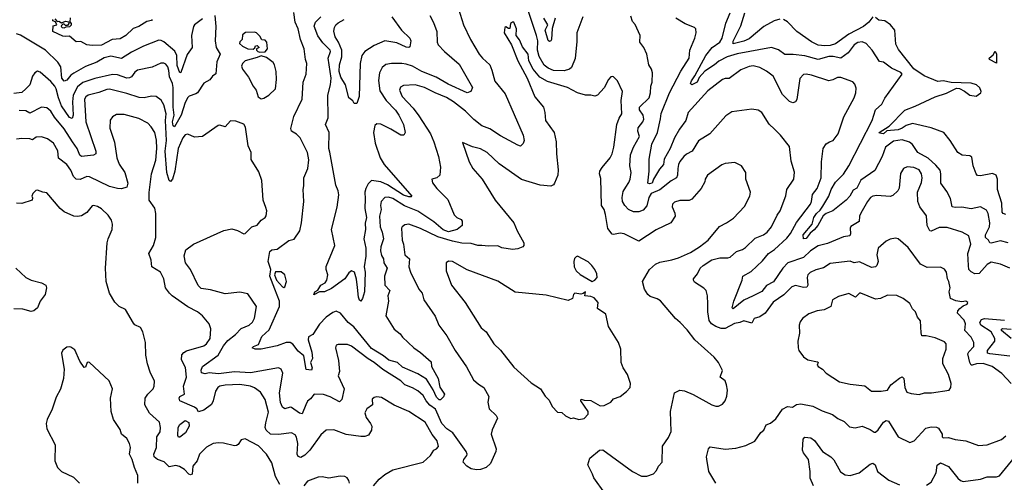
# Model space of a CAD drawing. Extents: x 1443846 to 1577407, y 839182 to 927291.
# Tile 185 of 256: x 1504330 to 1511734, y 875192 to 878674. Entities that reach past the tile are written whole.
import ezdxf

# ---------------------------------------------------------------- set-up
doc = ezdxf.new("R2010")
doc.units = 0

msp = doc.modelspace()

# ---------------------------------------------------------------- linework, layer by layer
at = {"layer": '0CON20XD'}
for points in [[(1507617.1, 878795), (1507667.1, 878635), (1507718.9, 878525), (1507785.6, 878415), (1507809.4, 878385), (1507864.6, 878334.6), (1507881.5, 878295), (1507902.3, 878212.3), (1507979.6, 878115), (1508117.1, 877805), (1508124.1, 877765.9), (1508115, 877742.5), (1508095, 877723.3), (1508075, 877730), (1507945, 877799.1), (1507865, 877853.8), (1507805, 877876.2), (1507745, 877921.8), (1507682.9, 877985), (1507593.3, 878055), (1507539.5, 878089.5), (1507454.1, 878124.1), (1507375, 878164.6), (1507305, 878184.1), (1507215, 878179.5), (1507193, 878167), (1507186.7, 878145), (1507207.1, 878095), (1507289, 878009), (1507331.3, 877951.3), (1507418.5, 877815), (1507444.1, 877754.1), (1507478.8, 877645), (1507495.6, 877565), (1507488.8, 877505), (1507467.5, 877485), (1507430, 877475), (1507435, 877447.5), (1507465.8, 877405), (1507550.2, 877320.2), (1507598.1, 877205), (1507616.6, 877186.6), (1507649.3, 877169.3), (1507657.1, 877157.1), (1507656.7, 877125), (1507619.4, 877095), (1507555, 877077.4), (1507515, 877092.5), (1507445, 877153.9), (1507325, 877233.5), (1507222.6, 877272.6), (1507135, 877328.8), (1507102.7, 877337.3), (1507075, 877336.7), (1507048.9, 877305), (1507042.1, 877275), (1507047.5, 877245), (1507036.6, 877195), (1507040, 877115), (1507055.9, 877075), (1507066.1, 877023.9), (1507045.3, 876965), (1507042.8, 876935), (1507049.7, 876899.7), (1507065, 876873.8), (1507068.8, 876845), (1507093.1, 876805), (1507074.1, 876745), (1507076.2, 876675), (1507113.8, 876635), (1507098.8, 876595), (1507103.8, 876555), (1507084.4, 876445), (1507145.7, 876345.7), (1507190.3, 876310.3), (1507208, 876285), (1507292.9, 876205), (1507345, 876169.5), (1507425, 876098.8), (1507427.1, 876065), (1507476.9, 875975), (1507489.7, 875909.7), (1507523.5, 875855), (1507516.8, 875835), (1507495, 875814.1), (1507485, 875813.2), (1507465, 875833.3), (1507439.3, 875889.3), (1507387.9, 875967.9), (1507325, 876009.4), (1507208.2, 876058.2), (1507170, 876095), (1507105, 876111.6), (1507065, 876144.8), (1506975, 876200.2), (1506842.4, 876362.4), (1506801.2, 876395), (1506743.5, 876465), (1506710.3, 876479.7), (1506685, 876470.3), (1506635, 876434.5), (1506585, 876383.5), (1506535, 876305.7), (1506502.1, 876287.9), (1506499.2, 876265), (1506527, 876173), (1506531.2, 876125), (1506517.9, 876095), (1506529.4, 876055), (1506523.3, 876036.7), (1506485, 876041.5), (1506465.8, 876145), (1506425, 876180.6), (1506385, 876232.5), (1506365, 876244.3), (1506335, 876244.6), (1506265, 876219.2), (1506145, 876195.7), (1506100, 876195), (1506078.8, 876205), (1506088.8, 876215), (1506125, 876229.2), (1506151.2, 876288.8), (1506205, 876340), (1506282.7, 876515), (1506283.6, 876555), (1506249, 876645), (1506212.2, 876745), (1506217.5, 876795), (1506199.1, 876855), (1506210, 876930), (1506225, 876941.2), (1506265, 876946.7), (1506355, 877012.9), (1506395, 877022), (1506435.5, 877085), (1506450, 877145), (1506467.1, 877305), (1506460.8, 877395), (1506467.5, 877425), (1506466.9, 877485), (1506497.5, 877555), (1506505, 877620), (1506493.1, 877675), (1506439.2, 877785), (1506412.4, 877812.4), (1506374.5, 877834.5), (1506368.1, 877855), (1506391.4, 877945), (1506453.3, 878075), (1506461.5, 878205), (1506485.3, 878264.7), (1506490, 878345), (1506479.1, 878375), (1506469.5, 878455), (1506442.5, 878525), (1506423.1, 878605), (1506401.5, 878655), (1506392.4, 878727.6)], [(1505796.2, 878705), (1505804.1, 878624.1), (1505800.7, 878515), (1505808.6, 878465), (1505838.5, 878415), (1505813.4, 878356.6), (1505805, 878266.7), (1505780.3, 878249.7), (1505759.1, 878220.9), (1505715, 878196), (1505666, 878125), (1505655, 878115.8), (1505605, 878098.5), (1505595, 878088.9), (1505575, 878051.4), (1505544.2, 877955), (1505495, 877867.3), (1505485, 877874.4), (1505477.8, 877905), (1505490.6, 877955), (1505484.4, 878015), (1505484, 878164), (1505479, 878195), (1505456.7, 878245), (1505452.5, 878292.5), (1505445, 878318.6), (1505428.9, 878338.9), (1505415, 878347.3), (1505391.8, 878348.2), (1505325, 878318.1), (1505215, 878294.4), (1505195, 878278.6), (1505171.4, 878245), (1505154.6, 878235.4), (1505135, 878234.6), (1505065, 878260), (1505028.9, 878261.1), (1504895, 878232.1), (1504805, 878202.2), (1504765, 878168.8), (1504732.5, 878105), (1504726.7, 878055), (1504732.4, 877955), (1504725, 877930.6), (1504705, 877939.3), (1504644.2, 878025), (1504620.6, 878085), (1504605.2, 878155), (1504595, 878172.7), (1504565, 878209.4), (1504485, 878279.2), (1504465, 878286), (1504443.8, 878275), (1504425, 878248.8), (1504406, 878184), (1504376.9, 878153.1), (1504345, 878127.1), (1504285, 878119.2)], [(1505705, 878680), (1505645, 878636.7), (1505637, 878623), (1505622.5, 878555), (1505625.7, 878465), (1505588.3, 878411.7), (1505542.7, 878277.3), (1505535, 878273.8), (1505515, 878329.2), (1505510.8, 878405), (1505497.6, 878437.6), (1505415, 878507.5), (1505395, 878518), (1505375, 878520), (1505261.4, 878475), (1505170.7, 878429.3), (1505095, 878382.3), (1505015, 878399.7), (1504965, 878387.7), (1504910, 878355), (1504825, 878320.8), (1504737, 878273), (1504714.3, 878255.7), (1504685, 878218), (1504665, 878211.1), (1504647, 878235), (1504639.2, 878319.2), (1504616.7, 878355), (1504525, 878444.1), (1504335, 878558.3), (1504305, 878566.9)], [(1504595, 878680), (1504611.7, 878661.7), (1504625, 878662.5), (1504645, 878650), (1504675, 878662.5), (1504698.3, 878658.3), (1504700, 878645), (1504688.3, 878631.7), (1504675, 878630), (1504665, 878640), (1504655, 878640), (1504645, 878630), (1504643, 878623), (1504650, 878615), (1504665, 878613.3), (1504678.3, 878621.7), (1504707, 878623), (1504720, 878635), (1504720, 878645), (1504708.3, 878658.3), (1504713, 878687)], [(1506870.4, 876659.6), (1506862.3, 876722.3), (1506846.9, 876775), (1506825, 876784.2), (1506805, 876770), (1506774.2, 876725), (1506675, 876650.8), (1506622.7, 876627.3), (1506583.3, 876626.7), (1506543, 876603), (1506548.9, 876625), (1506572.5, 876637.5), (1506595.4, 876675), (1506626.1, 876693.9), (1506640.5, 876715), (1506646.9, 876755), (1506634.4, 876795), (1506635, 876817.5), (1506698.6, 876975), (1506674.4, 877095), (1506717.3, 877262.7), (1506730.7, 877355), (1506725.4, 877385), (1506707.6, 877427.6), (1506662.2, 877677.8), (1506655.4, 877705), (1506657.5, 877825), (1506630, 877885), (1506650.5, 877935), (1506646.8, 878105), (1506667, 878183), (1506671.5, 878235), (1506649.4, 878385), (1506666.7, 878435), (1506665, 878445.4), (1506609.8, 878499.8), (1506571.9, 878551.9), (1506544.2, 878625), (1506554.8, 878655), (1506595.4, 878695)], [(1507129.4, 878695), (1507200, 878595), (1507264.4, 878535), (1507272.2, 878515), (1507265, 878470), (1507255.7, 878464.3), (1507235, 878466.5), (1507165, 878501.2), (1507075, 878514), (1506995, 878481.2), (1506926.1, 878433.9), (1506903.9, 878403.9), (1506889.4, 878345), (1506883.9, 878096.1), (1506865, 878042.5), (1506845, 878043.3), (1506833.9, 878063.9), (1506805, 878086), (1506780.5, 878185), (1506745, 878241.5), (1506732.7, 878285), (1506734.7, 878335), (1506752.2, 878395), (1506752.9, 878445), (1506726.3, 878506.3), (1506701.2, 878545), (1506692.7, 878587.3), (1506696.2, 878615), (1506706.4, 878635), (1506725, 878651.5), (1506770.7, 878675)], [(1507413.3, 878705), (1507442.8, 878652.8), (1507465.6, 878585), (1507470, 878505), (1507477.1, 878485), (1507524, 878434), (1507635, 878340), (1507735.9, 878165), (1507721.6, 878135), (1507694.8, 878124.8), (1507550.9, 878189.1), (1507462.9, 878242.9), (1507354.8, 878284.8), (1507285, 878323.5), (1507235, 878339.6), (1507204.5, 878345.5), (1507125, 878345.6), (1507083.8, 878336.2), (1507055, 878315.6), (1507035.9, 878275), (1507027, 878217), (1507038.6, 878138.6), (1507084.6, 878065), (1507155, 877993.6), (1507182.3, 877955), (1507215, 877886.2), (1507227.5, 877825), (1507217.5, 877805), (1507195, 877804.4), (1507121.4, 877851.4), (1507045, 877887.5), (1507015, 877889.2), (1507001.3, 877878.7), (1506990.9, 877825), (1507003.8, 877743.8), (1507041.8, 877635), (1507070.4, 877585), (1507278.8, 877345), (1507275, 877340), (1507255, 877340.9), (1507215, 877352.6), (1507095, 877431), (1507045, 877453.8), (1506975.8, 877464.2), (1506950.3, 877439.7), (1506932.3, 877405), (1506925.2, 877375), (1506928.9, 877325), (1506924.3, 877254.3), (1506936.8, 877185), (1506928.2, 877141.8), (1506931.6, 877095), (1506918, 877025), (1506932.3, 876955), (1506933.9, 876895), (1506920.8, 876815), (1506928.9, 876775), (1506921.8, 876625), (1506908, 876575), (1506895, 876555.8), (1506885, 876562.9), (1506876.6, 876585), (1506870.4, 876659.6)], [(1508564.5, 878695.5), (1508519.2, 878575), (1508519.1, 878510.9), (1508507, 878383), (1508480.6, 878315), (1508465, 878301.5), (1508425, 878290.3), (1508345, 878291.7), (1508305, 878308.6), (1508275, 878331.7), (1508236.1, 878396.1), (1508222.8, 878445), (1508225.2, 878515), (1508217, 878555), (1508156.7, 878735)], [(1508356.3, 878685), (1508333.2, 878606.8), (1508328.7, 878525), (1508325, 878514.4), (1508315, 878508.9), (1508305, 878517.5), (1508282.1, 878595), (1508301.9, 878635), (1508271.9, 878685)], [(1509503.6, 876535), (1509503.3, 876595), (1509492.9, 876635), (1509475, 876654.3), (1509405, 876700), (1509395.8, 876715), (1509395.8, 876725), (1509427.7, 876762.3), (1509447.8, 876805), (1509468.6, 876825), (1509535, 876866.2), (1509595, 876881.5), (1509655, 876881.8), (1509671.9, 876888.1), (1509720.1, 876929.9), (1509765, 876945.6), (1509789.2, 876960.8), (1509861.1, 877028.9), (1509924.6, 877055.4), (1509950, 877075), (1509984.3, 877115), (1510026.7, 877203.3), (1510048.5, 877235), (1510092.2, 877347.8), (1510100, 877395), (1510150.6, 877475), (1510155.6, 877525.6), (1510130.3, 877610.3), (1510118.7, 877718.7), (1510051.9, 877805), (1510005, 877849.2), (1509965, 877888), (1509910.8, 877975), (1509883.2, 877993.2), (1509835, 878000), (1509685, 877982), (1509640, 877950), (1509520, 877815), (1509435, 877761.4), (1509388.1, 877685), (1509345, 877662.7), (1509325.5, 877645), (1509295, 877608.1), (1509284.6, 877585), (1509277.9, 877555), (1509277.5, 877505), (1509269.4, 877485), (1509228.1, 877461.9), (1509145, 877394.2), (1509078, 877365), (1509060.5, 877335), (1509047.2, 877272.8), (1509018.4, 877241.6), (1508985, 877228), (1508945, 877228.3), (1508909.3, 877245), (1508880.3, 877275), (1508863.4, 877305), (1508860.4, 877335), (1508867.7, 877382.3), (1508887.3, 877415), (1508911.7, 877448.3), (1508921.8, 877475), (1508927.2, 877525), (1508918.8, 877575), (1508923.9, 877656.1), (1508945.7, 877714.3), (1508990.4, 877795), (1508978.8, 877835), (1508980.1, 877859.9), (1509015.2, 877904.8), (1509023.1, 877925), (1509018.2, 877955), (1508990.7, 877995), (1508990.4, 878015), (1509064.7, 878085.3), (1509074.6, 878125), (1509076.5, 878175), (1509086.2, 878205), (1509088.6, 878275), (1509081.7, 878301.7), (1509060.8, 878335), (1509045.5, 878415.5), (1509022.5, 878465), (1508994.3, 878504.3), (1508996, 878555), (1508958.3, 878638.3), (1508939.4, 878659.4), (1508925, 878700)], [(1511775, 876805.3), (1511705, 876835.5), (1511635, 876850), (1511605, 876831.9), (1511545, 876764.4), (1511512.4, 876762.4), (1511485, 876775.7), (1511468.5, 876795), (1511464.1, 876825), (1511461.1, 876915), (1511481.5, 876985), (1511466.7, 877046.7), (1511416.2, 877075), (1511305, 877110.4), (1511245, 877109.2), (1511185, 877081.9), (1511175, 877085.8), (1511155.4, 877125), (1511148.6, 877198.6), (1511098.9, 877265), (1511084.4, 877305), (1511081.4, 877375), (1511111.5, 877448.5), (1511116.5, 877485), (1511112.5, 877515), (1511093.8, 877543.8), (1511055, 877561.6), (1511005, 877567.1), (1510976.9, 877553.1), (1510954.6, 877515.4), (1510943.2, 877406.8), (1510934.5, 877385.5), (1510895, 877351.4), (1510875, 877343.3), (1510775, 877351.4), (1510745, 877346.9), (1510728, 877335), (1510705, 877306), (1510655, 877218.1), (1510644.6, 877194.6), (1510643.1, 877155), (1510581.2, 877118.8), (1510575.5, 877104.5), (1510578.2, 877061.8), (1510573.4, 877046.6), (1510525, 877039.2), (1510405, 876990.3), (1510335, 876971.1), (1510276.4, 876935), (1510225, 876884.8), (1510106.5, 876845), (1510067.8, 876805), (1509998.8, 876701.2), (1509945, 876672.7), (1509911, 876629), (1509844.7, 876595.3), (1509775, 876562.2), (1509695, 876498.9), (1509688.1, 876505), (1509700.8, 876555), (1509762.9, 876715), (1509769.2, 876745), (1509830.1, 876779.9), (1509915, 876859.2), (1509960, 876915), (1510005.4, 876945), (1510099.7, 877030.3), (1510126.8, 877065), (1510171.3, 877148.7), (1510276.2, 877285), (1510285.4, 877305), (1510292.2, 877357.8), (1510327.5, 877405), (1510357.1, 877485), (1510359.5, 877605), (1510371.9, 877705), (1510395, 877740), (1510420, 877755), (1510448, 877765), (1510485, 877814.2), (1510526.4, 877943.6), (1510604.4, 878085.6), (1510617.1, 878125), (1510619.7, 878159.7), (1510609.3, 878189.3), (1510595, 878207.1), (1510505, 878240), (1510481.1, 878238.9), (1510445, 878221.1), (1510415, 878214.5), (1510285, 878256.2), (1510245, 878264.3), (1510225, 878261.4), (1510197.3, 878232.7), (1510175, 878073.3), (1510163.8, 878055), (1510145, 878047.5), (1510118.3, 878058.3), (1510065, 878111.2), (1509995, 878248.6), (1509945, 878287.9), (1509895, 878314.6), (1509845.7, 878325.7), (1509815, 878321.1), (1509754.1, 878295.9), (1509665, 878232), (1509635, 878232.5), (1509615, 878223.3), (1509505, 878137.9), (1509356.5, 877975), (1509340, 877915), (1509290.5, 877849.5), (1509253.7, 877786.3), (1509220.8, 877705), (1509175.4, 877625), (1509172.5, 877585), (1509140.4, 877549.6), (1509096.5, 877475), (1509085, 877443.4), (1509065, 877438.7), (1509054.6, 877445), (1509063.4, 877535), (1509063.1, 877625), (1509083.2, 877736.8), (1509127.3, 877825), (1509148.3, 877928.3), (1509152.8, 877967.2), (1509216.6, 878125), (1509302.9, 878287.1), (1509364.6, 878385), (1509368.2, 878445), (1509408.1, 878535), (1509416.2, 878576.2), (1509413.3, 878605), (1509405, 878616.2), (1509335, 878642), (1509265, 878686.7)], [(1511764.2, 876995.8), (1511705, 877010.4), (1511635, 876991.9), (1511625.7, 876995.7), (1511615.6, 877015.6), (1511592.7, 877035), (1511594, 877055), (1511623.3, 877115), (1511626.1, 877145), (1511613.6, 877215), (1511600, 877240), (1511555, 877266.5), (1511485, 877250.6), (1511415, 877263.8), (1511365, 877260), (1511342, 877265), (1511328.8, 877328.8), (1511302.1, 877382.1), (1511256.7, 877445), (1511257.8, 877515), (1511252, 877542), (1511219.9, 877579.9), (1511160.8, 877630.8), (1511085, 877674.4), (1511044.6, 877734.6), (1511022.4, 877752.4), (1510965, 877768.9), (1510901, 877759), (1510840.2, 877715), (1510816.3, 877643.7), (1510760.8, 877539.2), (1510655, 877466), (1510625, 877405.6), (1510598.5, 877391.5), (1510571.8, 877345), (1510544.5, 877315.5), (1510445, 877236), (1510395, 877215.4), (1510372.5, 877197.5), (1510332.1, 877125), (1510305, 877092.1), (1510273.3, 877066.7), (1510245, 877027.9), (1510223.1, 877025), (1510222.7, 877055), (1510290.3, 877135), (1510301.5, 877185), (1510321.9, 877215), (1510350, 877240), (1510370.3, 877269.7), (1510414.2, 877345), (1510432.3, 877395), (1510465, 877450.6), (1510525, 877512.7), (1510565.6, 877574.4), (1510739.5, 877915), (1510766.7, 877995), (1510812.6, 878037.4), (1510836.4, 878083.6), (1510966.4, 878263.6), (1510957.3, 878277.3), (1510885, 878310), (1510825, 878355.8), (1510795, 878359.2), (1510741.1, 878445), (1510695.6, 878495), (1510665, 878508.2), (1510633, 878503), (1510605, 878484.7), (1510560.9, 878425), (1510505, 878385.3), (1510447.1, 878397.1), (1510415, 878397.2), (1510335, 878375.5), (1510235, 878401.6), (1510146.5, 878413.5), (1510085, 878411.2), (1510035, 878446.5), (1509984.6, 878464.6), (1509725, 878417.1), (1509650, 878395), (1509587.9, 878362.1), (1509555.7, 878334.3), (1509482.5, 878287.5), (1509440.8, 878239.2), (1509423.3, 878205), (1509385, 878182.9), (1509373.6, 878193.6), (1509380.8, 878215), (1509407.7, 878252.3), (1509490.6, 878405), (1509536.8, 878465), (1509594.8, 878505.2), (1509612.9, 878535), (1509640.7, 878649.3), (1509673.8, 878725)], [(1510045, 878678.8), (1510004.7, 878665.3), (1509925, 878622), (1509815, 878530.6), (1509775, 878511.8), (1509695, 878492.2), (1509695, 878512), (1509752.1, 878627.9), (1509782.5, 878725)], [(1510745.8, 878695.8), (1510716.7, 878655), (1510675, 878622.5), (1510564.5, 878565.5), (1510465, 878492.7), (1510425, 878479.7), (1510385, 878477.3), (1510333.7, 878483.7), (1510285, 878508.7), (1510175, 878585.6), (1510105, 878657.5), (1510075, 878675.5)], [(1511745, 877208.8), (1511726.7, 877215), (1511719.2, 877225), (1511715, 877293.8), (1511683.4, 877395), (1511683.6, 877475), (1511673.7, 877503.7), (1511645, 877515.5), (1511555, 877499.5), (1511531.8, 877501.8), (1511521.4, 877515), (1511500.6, 877575), (1511490.8, 877640.8), (1511475, 877650.8), (1511417.5, 877655), (1511384.2, 877675), (1511325.9, 877765.9), (1511279.2, 877825), (1511185, 877859.6), (1511045, 877893.4), (1510995, 877878.6), (1510965, 877857.8), (1510935, 877846.5), (1510852, 877838), (1510825, 877815.5), (1510795, 877820), (1510793.1, 877825), (1510867.9, 877872.1), (1510985, 877992.5), (1511063.9, 878023.9), (1511215, 878093.5), (1511298.7, 878121.3), (1511375, 878160), (1511397, 878157), (1511435, 878137.5), (1511475, 878106.7), (1511521.7, 878098.3), (1511557.5, 878125), (1511560, 878135), (1511550.7, 878160.7), (1511525, 878183.3), (1511486.1, 878196.1), (1511335, 878200.8), (1511275, 878215.2), (1511235, 878209.4), (1511131, 878251), (1511054.2, 878304.2), (1510939.6, 878449.6), (1510919.4, 878489.4), (1510910, 878595), (1510877.2, 878635), (1510835, 878665.8), (1510790.5, 878670.5), (1510765, 878691.2)], [(1508088.3, 878521.7), (1508064, 878555), (1508066.7, 878605), (1508045, 878655.6), (1508035, 878656.7), (1508021.9, 878645), (1508015, 878607.5), (1508005, 878606.7), (1507985, 878620), (1507977.5, 878615), (1507974.2, 878575), (1508028.6, 878485), (1508076.9, 878365), (1508145.7, 878235), (1508205, 878093.8), (1508268.1, 878015), (1508280, 877975), (1508284.2, 877915), (1508348.5, 877825), (1508365.4, 877755), (1508365.5, 877665), (1508380.4, 877545), (1508377, 877503), (1508352.5, 877445), (1508345, 877432.5), (1508325, 877422.5), (1508245, 877428.8), (1508102.6, 877472.6), (1507935, 877590), (1507845, 877675.6), (1507795, 877702.2), (1507735, 877717.5), (1507660, 877750), (1507710.8, 877605), (1507737.1, 877555), (1507808, 877475), (1507905.5, 877315.5), (1508047.1, 877145), (1508070, 877085), (1508122, 876995), (1508121.2, 876975), (1508112.5, 876965), (1508075, 876950), (1508035, 876944.3), (1507955, 876956), (1507925, 876971.4), (1507855, 876968.6), (1507805.4, 876975.4), (1507775, 876975.5), (1507725, 876990), (1507655, 876993.4), (1507585, 877007.3), (1507475, 877040.8), (1507345, 877103.2), (1507255, 877135.6), (1507225, 877130), (1507205, 877116.2), (1507200, 877105), (1507205.5, 877015), (1507215.4, 876985), (1507226.9, 876905), (1507261.8, 876875), (1507256, 876815), (1507269.2, 876775), (1507330.8, 876645), (1507355.7, 876615), (1507368.6, 876565), (1507453.2, 876443.2), (1507482.5, 876375), (1507543.1, 876295), (1507604.3, 876185), (1507690.7, 876060.7), (1507742.9, 875965), (1507780.2, 875930.2), (1507821.4, 875905), (1507858.7, 875838.7), (1507850, 875795), (1507861.2, 875745), (1507912, 875695), (1507922.5, 875675), (1507882.2, 875587.8), (1507875.5, 875555), (1507912.5, 875445), (1507910.5, 875425), (1507871.2, 875335), (1507837.1, 875305), (1507795, 875289.7), (1507765, 875286.8), (1507725.8, 875295), (1507693.6, 875315), (1507665.8, 875345), (1507670, 875365), (1507691.2, 875395), (1507693.8, 875405), (1507686.2, 875425), (1507587.8, 875565), (1507542.7, 875595), (1507504.3, 875634.3), (1507456.7, 875743.3), (1507415, 875774.1), (1507387, 875805), (1507363.6, 875845), (1507325, 875879.8), (1507285, 875903.7), (1507226.5, 875926.5), (1507195, 875955.3), (1507061.9, 876041.9), (1506996.7, 876095), (1506951.1, 876121.1), (1506825, 876216.5), (1506795, 876228.5), (1506725, 876230.8), (1506710, 876225), (1506705.8, 876205), (1506728.3, 876108.3), (1506734.4, 876025.6), (1506724.6, 875995), (1506770, 875895), (1506752.9, 875815), (1506735, 875798.6), (1506665, 875835.5), (1506615, 875852.5), (1506545, 875855.6), (1506518, 875822), (1506495, 875804.3), (1506482.1, 875775), (1506455, 875708.6), (1506435, 875713.8), (1506375, 875754.6), (1506362.7, 875757.3), (1506325, 875745.8), (1506305, 875758.8), (1506292, 875792), (1506284.7, 875864.7), (1506307.8, 876015), (1506295, 876043.8), (1506275, 876054), (1506065, 876016.3), (1505945, 876024.4), (1505825, 876009.6), (1505755, 876015.9), (1505725, 876009.1), (1505697.5, 876017.5), (1505693.8, 876036.2), (1505705.5, 876065), (1505821.7, 876148.3), (1505861.5, 876218.5), (1505895, 876259.6), (1505953.1, 876305), (1505995, 876350.6), (1506055, 876376.4), (1506081.4, 876398.6), (1506095, 876428.8), (1506109.5, 876515), (1506045, 876610.6), (1505985, 876623.6), (1505875, 876611.1), (1505765, 876640), (1505695, 876650.8), (1505672.6, 876672.6), (1505614.6, 876794.6), (1505576, 876845), (1505565.9, 876895.9), (1505578.7, 876941.3), (1505635.8, 876985), (1505865, 877087.7), (1505925, 877099.2), (1505967.6, 877087.6), (1506015, 877062.9), (1506026.7, 877065), (1506075.6, 877114.4), (1506115, 877127.5), (1506145.8, 877165), (1506175, 877186.7), (1506182.3, 877197.7), (1506188, 877235), (1506182, 877262), (1506161.4, 877315), (1506151.9, 877465), (1506128.3, 877528.3), (1506071.7, 877621.7), (1506070.5, 877675), (1506046.9, 877725), (1506028.8, 877865), (1506015, 877888.8), (1505955, 877911.2), (1505915, 877912), (1505875, 877868.8), (1505835, 877879.2), (1505823.2, 877876.8), (1505705, 877796.2), (1505645, 877790), (1505595, 877812), (1505575, 877808), (1505557.5, 877785), (1505522.6, 877705), (1505496.3, 877533.7), (1505480, 877475), (1505465, 877456.7), (1505453.2, 877463.2), (1505435.5, 877525), (1505424.9, 877685), (1505433.4, 877765), (1505426.9, 877915), (1505430.7, 877965), (1505413.3, 878033.3), (1505395, 878069.4), (1505355, 878095.5), (1505321.1, 878098.9), (1505265, 878086.8), (1505227.6, 878087.6), (1505135, 878118.4), (1505005, 878150.9), (1504985, 878150), (1504925, 878125.3), (1504845, 878106.3), (1504826.8, 878093.2), (1504816.9, 878075), (1504827.9, 877905), (1504902.1, 877685), (1504902.9, 877665), (1504886, 877654), (1504795, 877645.6), (1504782.7, 877655), (1504762.8, 877705), (1504727.4, 877755), (1504665, 877852.5), (1504590.9, 877940.9), (1504564.4, 877985), (1504535, 878010), (1504495, 878016.9), (1504405, 877969.5), (1504375, 877987.8), (1504325, 877991.1)], [(1505326.2, 878675), (1505320.7, 878669.3), (1505285, 878660.8), (1505225, 878623.1), (1505183.1, 878606.9), (1505127.5, 878555), (1505085, 878530), (1505025, 878524.5), (1504945, 878482.1), (1504875, 878481.2), (1504835, 878485.7), (1504789.3, 878509.3), (1504755, 878508.8), (1504705, 878550), (1504675, 878546.7), (1504655, 878551.2), (1504580, 878585), (1504581.7, 878628.3), (1504610, 878635), (1504598.3, 878658.3), (1504580, 878665), (1504580, 878675)], [(1506135, 878430), (1506175, 878432.5), (1506192.5, 878455), (1506187.5, 878505), (1506175, 878520), (1506151.7, 878521.7), (1506135, 878550), (1506110, 878575), (1506095, 878580), (1506027, 878577), (1506005, 878560), (1506002.5, 878525), (1505985, 878507.5), (1505983.3, 878495), (1506005, 878473.8), (1506045, 878454.2), (1506085, 878452.5), (1506098.3, 878461.7), (1506103.6, 878476.4), (1506115, 878480), (1506130, 878465), (1506110, 878455), (1506110, 878445), (1506120, 878435), (1506135, 878430)], [(1508731.2, 875111.2), (1508646.4, 875225), (1508638.4, 875255), (1508602.7, 875325), (1508617.5, 875375), (1508691.2, 875435), (1508715, 875436.4), (1508938.8, 875275), (1509005, 875238.1), (1509045, 875237.5), (1509095, 875256.2), (1509119.1, 875280.9), (1509134, 875315), (1509162, 875345), (1509164.3, 875465.7), (1509209.7, 875530.3), (1509228.8, 875575), (1509224.5, 875725.5), (1509254.2, 875865), (1509293.3, 875885), (1509330.2, 875880.2), (1509395, 875854.3), (1509535, 875775.7), (1509565, 875765.8), (1509585, 875766), (1509615, 875781.2), (1509635.5, 875804.5), (1509648.3, 875841.7), (1509651.4, 875885), (1509645.8, 875925), (1509634.2, 875955), (1509596.7, 875985), (1509614.4, 876035), (1509584.5, 876094.5), (1509553.6, 876133.6), (1509406, 876265), (1509349.1, 876339.1), (1509295.5, 876395.5), (1509261.9, 876425), (1509147.8, 876557.8), (1509123.7, 876573.7), (1509071.2, 876591.2), (1509052.9, 876605), (1509029.2, 876645), (1509012.5, 876705), (1509066.7, 876793.3), (1509112, 876835), (1509145, 876850.5), (1509235, 876866.5), (1509285, 876881.8), (1509375, 876922.7), (1509442.9, 876965), (1509507.1, 877015), (1509591.4, 877118.6), (1509645, 877144.4), (1509698.3, 877181.7), (1509780.9, 877269.1), (1509821.2, 877345), (1509826.2, 877375), (1509791.2, 877475), (1509790, 877525), (1509757.5, 877575), (1509708.3, 877598.3), (1509635, 877592.5), (1509608.9, 877581.1), (1509503.3, 877505), (1509483.8, 877475), (1509481.2, 877455), (1509455, 877403.3), (1509385, 877324), (1509365, 877314.2), (1509295, 877314.3), (1509255, 877300.8), (1509238, 877285), (1509237.1, 877265), (1509257, 877217), (1509259.1, 877195), (1509226.7, 877145), (1509115, 877092.5), (1508985, 877006.7), (1508875, 877063.3), (1508845, 877066.9), (1508795, 877058), (1508785, 877061.2), (1508753.7, 877103.7), (1508735, 877207.5), (1508724, 877245), (1508706.1, 877276.1), (1508699.1, 877479.1), (1508690, 877515), (1508692.9, 877535), (1508709.1, 877560.9), (1508770, 877635), (1508785.7, 877665), (1508798.5, 877715), (1508819.6, 877885), (1508837, 877933), (1508858.6, 877965), (1508852.2, 878065), (1508864, 878135), (1508825, 878213.3), (1508795, 878243.3), (1508785, 878247.5), (1508775, 878243.3), (1508758.8, 878225), (1508725, 878162), (1508675, 878106.9), (1508655, 878097.8), (1508625, 878106.9), (1508585.7, 878105.7), (1508525, 878124.4), (1508449.2, 878165), (1508298.5, 878208.5), (1508241.7, 878241.7), (1508192.4, 878302.4), (1508159.2, 878365), (1508153.8, 878415), (1508111.2, 878471.2), (1508088.3, 878521.7)], [(1506145, 878077.5), (1506165, 878082.5), (1506203.9, 878106.1), (1506254, 878155), (1506260.8, 878225), (1506258, 878285), (1506245.8, 878335), (1506235, 878351.2), (1506185, 878390), (1506145, 878402.5), (1506115, 878388.8), (1506026.2, 878365), (1506004.6, 878345.4), (1505999.1, 878325), (1506005, 878302), (1506050.8, 878240.8), (1506085, 878173.3), (1506108.8, 878145), (1506123.9, 878093.9), (1506145, 878077.5)], [(1511675, 878347.5), (1511622, 878375), (1511621.2, 878385), (1511650.5, 878409.5), (1511665, 878437.5), (1511675.9, 878415.9), (1511675, 878347.5)], [(1506991.1, 875165), (1507032.5, 875215), (1507075, 875252.5), (1507135, 875286.2), (1507365, 875345.3), (1507420, 875395), (1507443.8, 875435), (1507465.4, 875444.6), (1507478.3, 875461.7), (1507469.5, 875505), (1507432.7, 875552.7), (1507378.5, 875645), (1507255, 875724.4), (1507145, 875773.1), (1507049.7, 875829.7), (1507015.6, 875835.6), (1506995, 875832), (1506981.4, 875818.6), (1506983.8, 875775), (1506941.2, 875745), (1506925.7, 875715), (1506935, 875680), (1506968.9, 875635), (1506976.9, 875615), (1506974.4, 875585), (1506952, 875548), (1506925, 875536.7), (1506895, 875537.8), (1506785, 875553.1), (1506692.7, 875587.3), (1506635, 875586.2), (1506595, 875550), (1506512.7, 875435), (1506475, 875397.9), (1506445, 875380), (1506425, 875386.2), (1506415.7, 875405), (1506421.2, 875485), (1506411.3, 875531.3), (1506400.8, 875550.8), (1506373.7, 875563.7), (1506275, 875551.2), (1506217.1, 875555), (1506182.2, 875585), (1506176.1, 875605), (1506180.9, 875640.9), (1506200.8, 875719.2), (1506174.7, 875815), (1506139.7, 875869.7), (1506095, 875904.5), (1506065, 875916.7), (1505985, 875927.5), (1505875, 875922.7), (1505833.8, 875915), (1505819.2, 875905), (1505801.4, 875878.6), (1505786, 875805), (1505773, 875777), (1505715, 875735.8), (1505675, 875722.5), (1505662.5, 875745), (1505645, 875758.8), (1505533.3, 875805), (1505528.8, 875825), (1505535, 875837.5), (1505570, 875855), (1505561.8, 875915), (1505585.5, 875985), (1505577.7, 876057.7), (1505545.6, 876115), (1505549.3, 876150.7), (1505565, 876170.6), (1505585, 876182.7), (1505715, 876220), (1505735, 876234.3), (1505761.8, 876275), (1505766.6, 876346.6), (1505755.7, 876385), (1505705.3, 876445.3), (1505666, 876476), (1505595, 876512), (1505475.7, 876595), (1505455.7, 876615), (1505427.5, 876655), (1505413.2, 876723.2), (1505388.8, 876775), (1505323.8, 876815), (1505318.6, 876865), (1505300.8, 876915), (1505336, 876974), (1505353.1, 877035), (1505354.3, 877215), (1505345.6, 877255.6), (1505304, 877315), (1505304.4, 877374.4), (1505322.3, 877515), (1505353.5, 877616.5), (1505361.6, 877705), (1505357.8, 877767.8), (1505345.9, 877825), (1505318.9, 877868.9), (1505294.3, 877895), (1505225, 877930), (1505115, 877961.5), (1505059.1, 877960.9), (1505027.6, 877942.4), (1505010.9, 877919.1), (1505007.6, 877857.6), (1505043, 877753), (1505060.5, 877635), (1505077.8, 877587.8), (1505119.5, 877525), (1505144.3, 877445), (1505135.6, 877414.4), (1505095, 877400.6), (1505065, 877402.7), (1505005, 877419.6), (1504855, 877492.7), (1504835, 877493.2), (1504785, 877470.6), (1504753.8, 877473.8), (1504735, 877494.4), (1504715, 877542.9), (1504685, 877584.2), (1504622.2, 877632.2), (1504616.3, 877686.3), (1504584.7, 877744.7), (1504538.8, 877778.8), (1504495, 877792.5), (1504455, 877789.4), (1504425, 877770.8), (1504405, 877777.8), (1504345, 877780.8), (1504305.8, 877774.2)], [(1506285.5, 875175.5), (1506252.9, 875235), (1506225, 875340), (1506185.4, 875405.4), (1506125, 875467.5), (1506025, 875520), (1505995, 875511.2), (1505973, 875477), (1505961.2, 875468.8), (1505945, 875465.8), (1505862.3, 875487.7), (1505825, 875490.8), (1505785, 875484.2), (1505733.8, 875456.2), (1505681.4, 875405), (1505665.7, 875355), (1505631.9, 875315), (1505626.9, 875255), (1505615, 875250), (1505602.9, 875255), (1505569.4, 875289.4), (1505531.7, 875311.7), (1505505, 875318.8), (1505455, 875308.5), (1505415.7, 875345.7), (1505366, 875365), (1505340, 875385), (1505338.6, 875405), (1505357.5, 875455), (1505362.2, 875535), (1505386.9, 875573.1), (1505390, 875605), (1505380, 875645), (1505305, 875713.8), (1505271.4, 875775), (1505272.9, 875825), (1505293, 875857), (1505332.5, 875895), (1505340.8, 875915), (1505343.6, 875953.6), (1505310.5, 876020.5), (1505290, 876085), (1505279.5, 876149.5), (1505275.8, 876245.8), (1505256.9, 876325), (1505238.3, 876358.3), (1505195, 876378.8), (1505185, 876391.2), (1505125, 876492.5), (1505077.5, 876515), (1505045, 876547.5), (1505006, 876615), (1504979.2, 876705), (1504974.3, 876805), (1504987.5, 876995), (1504994.5, 877025.5), (1505025.8, 877095), (1505027.1, 877135), (1505020.8, 877165), (1504995, 877204), (1504945, 877250.8), (1504915, 877268), (1504886.1, 877276.1), (1504875, 877273.3), (1504835.7, 877224.3), (1504795, 877197.5), (1504765, 877192), (1504735.8, 877195.8), (1504665, 877229.2), (1504635, 877252), (1504535, 877371.2), (1504505, 877376), (1504465, 877392.2), (1504452, 877388), (1504428, 877365), (1504421.2, 877345), (1504426.4, 877333.6), (1504423, 877317), (1504345, 877291.2), (1504306.4, 877293.6)], [(1511785.4, 875935), (1511715, 876010.5), (1511644.1, 876064.1), (1511575, 876086.2), (1511525, 876084.2), (1511493.2, 876073.2), (1511484.8, 876074.8), (1511473.9, 876093.9), (1511461.2, 876158.8), (1511467.7, 876175), (1511504.3, 876215), (1511504.4, 876245), (1511485.5, 876285), (1511438.2, 876335), (1511442.7, 876385), (1511433.1, 876413.1), (1511381.4, 876465), (1511385, 876483.3), (1511399.1, 876500.9), (1511425, 876521.2), (1511455, 876533.8), (1511460, 876545), (1511445, 876556.2), (1511415, 876551.2), (1511368.7, 876558.7), (1511328.8, 876575), (1511320, 876625), (1511326, 876655), (1511317.1, 876705), (1511307.1, 876725), (1511299.2, 876775), (1511285, 876796.2), (1511255, 876812.5), (1511155, 876808.1), (1511105, 876833.1), (1511010.9, 876960.9), (1510935, 877023.8), (1510915, 877031.2), (1510875, 877023.3), (1510845, 877006.2), (1510785.6, 876954.4), (1510776.7, 876905), (1510785.7, 876855), (1510775.6, 876825), (1510766, 876815), (1510735, 876808.9), (1510645, 876852.7), (1510605, 876843.3), (1510575, 876858.1), (1510425, 876839.4), (1510375, 876807.1), (1510317.6, 876792.4), (1510275, 876771.1), (1510256.2, 876753.8), (1510250.5, 876735), (1510256.5, 876675), (1510248, 876662), (1510225, 876658.5), (1510165, 876673.1), (1510135.3, 876664.7), (1510076.3, 876603.7), (1509995, 876547.1), (1509934.7, 876465.3), (1509895, 876438.9), (1509854.2, 876425), (1509835, 876390), (1509775, 876408.1), (1509745.8, 876394.2), (1509705, 876388.2), (1509635, 876350.6), (1509605, 876350.4), (1509564.3, 876364.3), (1509531.8, 876385), (1509515, 876410), (1509504.5, 876474.5), (1509503.6, 876535)], [(1508535, 875666.2), (1508575, 875672), (1508604, 875705), (1508606, 875725), (1508550, 875805), (1508551.7, 875818.3), (1508575, 875810), (1508625, 875807.5), (1508695, 875768.8), (1508725, 875770), (1508775, 875796), (1508795, 875820), (1508845, 875839.2), (1508893.8, 875875), (1508920, 875905), (1508922, 875935), (1508899.4, 876005), (1508868.6, 876055), (1508853.4, 876093.4), (1508850.8, 876195), (1508832, 876245), (1508758, 876365), (1508737, 876457), (1508675, 876501.2), (1508680, 876545), (1508650.5, 876580.5), (1508625, 876591.2), (1508580, 876595), (1508585, 876626.7), (1508567.5, 876612.5), (1508550.7, 876609.3), (1508504, 876616), (1508494.2, 876605.8), (1508486.7, 876575), (1508455, 876560.8), (1508288.3, 876601.7), (1508055, 876624), (1507925, 876705.6), (1507695, 876791.1), (1507585, 876854.3), (1507555, 876857.5), (1507536.2, 876845), (1507535.8, 876785), (1507577.1, 876675), (1507680.8, 876545), (1507800.8, 876355), (1507837.5, 876325), (1507895, 876234), (1507945, 876187.5), (1508045, 876058), (1508175, 875940.8), (1508245.7, 875895.7), (1508280.7, 875840.7), (1508310.9, 875810.9), (1508335, 875763.3), (1508375, 875720), (1508407, 875717), (1508435, 875692.5), (1508473.6, 875673.6), (1508495, 875676.7), (1508535, 875666.2)], [(1508635, 876703.8), (1508656.2, 876715), (1508672, 876735), (1508670.5, 876760.5), (1508653.8, 876795), (1508633.3, 876825), (1508605, 876851.2), (1508525, 876893.3), (1508515, 876890), (1508503.2, 876876.8), (1508497.5, 876855), (1508500.6, 876815), (1508515, 876783.8), (1508545, 876756), (1508635, 876703.8)], [(1504301.2, 876805), (1504376, 876735), (1504415, 876713.3), (1504494.6, 876694.6), (1504525.8, 876675), (1504532.2, 876655), (1504522.1, 876605), (1504482.8, 876555), (1504464.7, 876505.3), (1504435, 876484.2), (1504415, 876478.1), (1504352.5, 876495), (1504285, 876498.9)], [(1506315, 876658.9), (1506325, 876664.2), (1506337.3, 876705), (1506324.4, 876755), (1506295, 876777.5), (1506254.5, 876775.5), (1506245.6, 876754.4), (1506261.3, 876715), (1506305, 876662.9), (1506315, 876658.9)], [(1511095, 875854.4), (1511135, 875866.9), (1511185.8, 875865.8), (1511320, 875885), (1511332.5, 875905), (1511333.8, 875935), (1511313.8, 876005), (1511272.2, 876085), (1511272.9, 876125), (1511296.9, 876195), (1511296.9, 876235), (1511285, 876248.8), (1511215, 876280), (1511145.7, 876295.7), (1511114.5, 876294.5), (1511108.1, 876318.1), (1511105, 876407.1), (1511081.4, 876435), (1511066.9, 876475), (1511045, 876498), (1511025, 876538.6), (1510974, 876575), (1510925, 876598.6), (1510855, 876601.1), (1510803.2, 876576.8), (1510765, 876570.8), (1510655, 876616.2), (1510645, 876616), (1510615, 876585.7), (1510565, 876613.1), (1510487.9, 876592.1), (1510441.2, 876565), (1510430, 876515), (1510378.5, 876491.5), (1510328.1, 876481.9), (1510265, 876460), (1510216.2, 876425), (1510198.8, 876401.2), (1510191.4, 876375), (1510194.3, 876315), (1510181.2, 876255), (1510183.3, 876205), (1510190, 876185), (1510225, 876136.7), (1510257.5, 876115), (1510328.8, 876098.8), (1510333.3, 876095), (1510326.7, 876075), (1510333.3, 876065), (1510366.7, 876045), (1510395, 876014), (1510495, 875947.5), (1510575, 875930), (1510685, 875917.5), (1510735, 875877.5), (1510807.3, 875877.3), (1510855, 875886.9), (1510880, 875925), (1510945, 875977.5), (1510965, 875985.6), (1510979.4, 875975), (1510986.2, 875906.2), (1511002, 875872), (1511035, 875861.2), (1511095, 875854.4)], [(1511775, 876141.2), (1511625, 876158.3), (1511606.7, 876165), (1511608.2, 876185), (1511662.2, 876255), (1511664.1, 876275), (1511636.6, 876325), (1511558.2, 876375), (1511549.1, 876395), (1511562.8, 876417.2), (1511584.5, 876425.5), (1511735, 876412.9)], [(1511785.2, 876275), (1511714.2, 876335.8), (1511713.7, 876346.3), (1511720.6, 876349.4), (1511785, 876345.7)], [(1505217.3, 875185), (1505217.8, 875245), (1505193.3, 875303.3), (1505176.4, 875365), (1505156.7, 875405), (1505162, 875455), (1505154.6, 875485), (1505135, 875521.9), (1505095.6, 875555), (1505085, 875590), (1505035.9, 875665.9), (1505017.8, 875725), (1505013.1, 875825), (1505027.1, 875895), (1505002, 875955), (1504855, 876093.3), (1504845, 876097.5), (1504837, 876093), (1504825, 876060), (1504815, 876057.5), (1504783.1, 876103.1), (1504745, 876188.8), (1504715, 876208.8), (1504705, 876213.3), (1504685, 876210), (1504653.6, 876186.4), (1504643.3, 876165), (1504649.3, 876130.7), (1504663.8, 876045), (1504658.8, 875975), (1504635.8, 875894.2), (1504605, 875832.5), (1504575, 875742.5), (1504536.2, 875665), (1504530, 875635), (1504534, 875595), (1504596, 875475), (1504594.2, 875355), (1504614, 875305), (1504643.4, 875273.4), (1504735, 875231.4), (1504780, 875185)], [(1509564, 875185), (1509513.1, 875275), (1509496.8, 875366.8), (1509495.8, 875385), (1509510.8, 875445), (1509521.7, 875458.3), (1509635, 875441.9), (1509715, 875449.4), (1509791.4, 875468.6), (1509858, 875502), (1509902.5, 875567.5), (1509926.2, 875585), (1509942.5, 875625), (1509975, 875638), (1510015, 875670), (1510065, 875744), (1510105, 875764.2), (1510141.2, 875758.8), (1510172.5, 875777.5), (1510205, 875782), (1510295, 875764.5), (1510365, 875730.5), (1510443.4, 875703.4), (1510483, 875673), (1510529.7, 875649.7), (1510570.9, 875610.9), (1510613, 875603), (1510665, 875614.3), (1510725, 875590), (1510755, 875569.2), (1510765, 875570), (1510785, 875586.7), (1510825, 875645.5), (1510845, 875656.9), (1510862.2, 875652.2), (1510936.2, 875535), (1511025, 875492.9), (1511055.8, 875505), (1511145, 875599.2), (1511185, 875610.6), (1511225, 875606.9), (1511238.9, 875598.9), (1511266.7, 875555), (1511267.5, 875535), (1511275, 875527.5), (1511315, 875528.8), (1511365, 875514), (1511444.3, 875504.3), (1511539.2, 875469.2), (1511605, 875474.2), (1511713.8, 875515), (1511745, 875542)], [(1505525, 875531.4), (1505518.2, 875545), (1505520.6, 875605), (1505535, 875628.6), (1505575, 875657.5), (1505602.3, 875642.3), (1505605.5, 875615), (1505576.4, 875565), (1505535, 875532.5), (1505525, 875531.4)], [(1510300, 875165), (1510273.6, 875223.6), (1510273.5, 875275), (1510261.5, 875365), (1510223.6, 875415), (1510216.4, 875435), (1510222.4, 875517.6), (1510235, 875531.4), (1510278.3, 875528.3), (1510307.2, 875507.2), (1510366.5, 875425), (1510429.2, 875385), (1510452.1, 875362.1), (1510502.1, 875272.1), (1510537.8, 875247.8), (1510575, 875243.5), (1510643.3, 875265), (1510725, 875328.5), (1510745.6, 875335.6), (1510763.2, 875323.2), (1510781.2, 875275), (1510865, 875207.8), (1510945, 875174.5)], [(1511149.1, 875170.9), (1511185, 875192.5), (1511221.3, 875265), (1511229.6, 875320.4), (1511255, 875339.4), (1511315, 875312.5), (1511385, 875222.9), (1511405, 875205.6), (1511425, 875198.5), (1511555, 875217.3), (1511605, 875232.5), (1511675, 875232.5), (1511698.9, 875241.1), (1511834.1, 875405.9)], [(1506811.2, 875185), (1506805.9, 875205.9), (1506793.3, 875225), (1506775, 875236.2), (1506740.5, 875239.5), (1506655, 875222.5), (1506605, 875232.5), (1506575, 875230), (1506495, 875200), (1506465.8, 875165)]]:
    msp.add_lwpolyline(points, dxfattribs=at)

doc.saveas('drawing.dxf')
